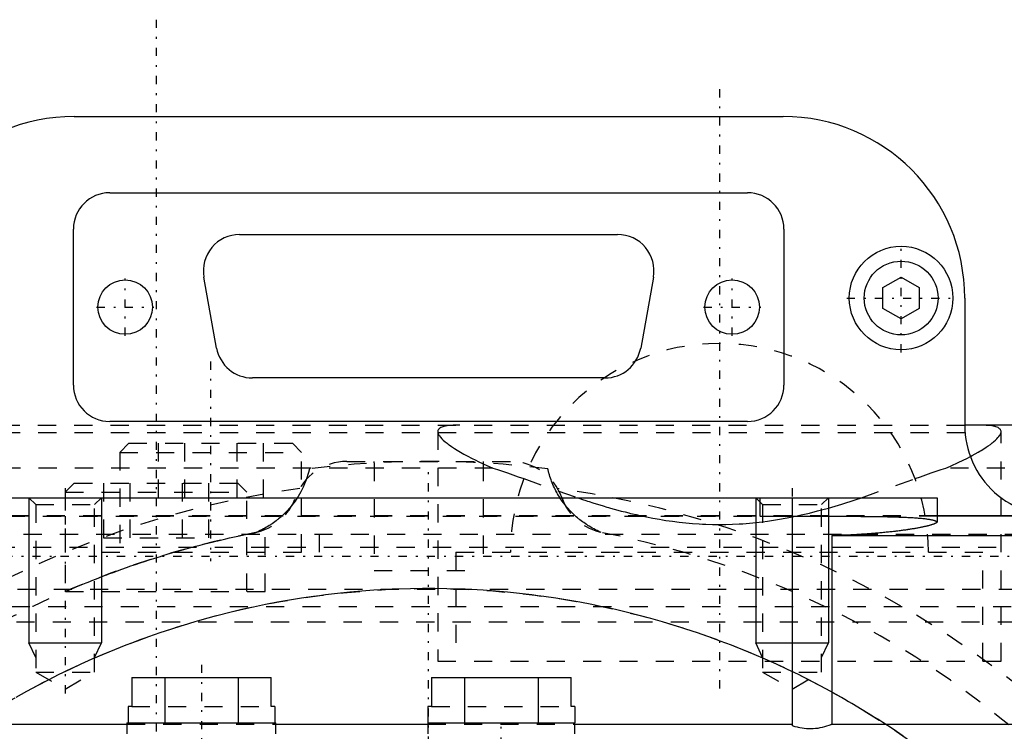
# Model space of a CAD drawing. Extents: x -128 to 128, y -5 to 906.
# Tile 20 of 21: x -23 to 32, y 808 to 847. Entities that reach past the tile are written whole.
import ezdxf

# ---------------------------------------------------------------- set-up
doc = ezdxf.new("R2010")
doc.units = 0
doc.linetypes.add('CENTER', pattern=[1.5, 0.45, -0.5, 0.05, -0.5])
doc.linetypes.add('DASHED', pattern=[2, 1, -1])
for name, color, linetype in [('AM_0', 7, 'CONTINUOUS'), ('AM_10', 7, 'CONTINUOUS'), ('AM_3', 7, 'DASHED'), ('AM_7', 7, 'CENTER')]:
    doc.layers.add(name, color=color, linetype=linetype)

msp = doc.modelspace()

# ---------------------------------------------------------------- linework, layer by layer
at = {"layer": 'AM_0', "color": 7, "linetype": 'CONTINUOUS'}
for p, q in [((-19.5, 842), (19.5, 842)), ((-17.55, 837.8), (17.55, 837.8)), ((-19.55, 827.2), (-19.55, 835.8)), ((-10.4, 835.5), (10.4, 835.5)), ((19.55, 835.8), (19.55, 827.2)), ((-11.669, 829.247), (-12.369, 833.147)), ((12.369, 833.147), (11.669, 829.247)), ((25, 832.577), (26, 833.155)), ((26, 833.155), (27, 832.577)), ((25, 831.423), (25, 832.577)), ((27, 832.577), (27, 831.423)), ((29.5, 832), (29.5, 825)), ((26, 830.845), (25, 831.423)), ((27, 831.423), (26, 830.845)), ((9.7, 827.6), (-9.7, 827.6)), ((17.55, 825.2), (-17.55, 825.2)), ((42, 825), (29.5, 825)), ((-42.986, 821), (27.986, 821)), ((20, 821), (20, 808.448)), ((27.986, 821), (27.986, 819.659)), ((49, 820), (27.986, 820)), ((46.5, 819.986), (27.986, 819.986)), ((22.179, 818.913), (35.5, 818.913)), ((22.179, 818.913), (22.179, 808.524)), ((-16.339, 811.1), (-8.661, 811.1)), ((-16.339, 811.1), (-16.339, 809.5)), ((-14.521, 811.1), (-14.521, 808.6)), ((-10.479, 811.1), (-10.479, 808.6)), ((-8.661, 809.5), (-8.661, 811.1)), ((0.161, 811.1), (7.839, 811.1)), ((0.161, 811.1), (0.161, 809.5)), ((1.979, 811.1), (1.979, 808.6)), ((6.021, 811.1), (6.021, 808.6)), ((7.839, 809.5), (7.839, 811.1)), ((-16.541, 809.5), (-16.541, 808.6)), ((-16.339, 809.5), (-16.541, 809.5)), ((-8.459, 809.5), (-8.661, 809.5)), ((-8.459, 809.5), (-8.459, 808.6)), ((-0.041, 809.5), (-0.041, 808.6)), ((0.161, 809.5), (-0.041, 809.5)), ((8.041, 809.5), (7.839, 809.5)), ((8.041, 809.5), (8.041, 808.6)), ((-35, 808.524), (-16.6, 808.524)), ((-16.6, 808.6), (-16.6, 808)), ((-16.6, 808.6), (-8.4, 808.6)), ((-8.4, 808), (-8.4, 808.6)), ((-8.4, 808.524), (-0.05, 808.524)), ((-0.05, 808.6), (-0.05, 808)), ((-0.05, 808.6), (8.05, 808.6)), ((8.05, 808), (8.05, 808.6)), ((8.05, 808.524), (20, 808.524)), ((22.179, 808.524), (35.5, 808.524))]:
    msp.add_line(p, q, dxfattribs=at)
for points in [[(27.986, 819.659, 0), (27.984, 819.656, 0), (27.977, 819.649, 0), (27.97, 819.642, 0), (27.966, 819.638, 0), (27.962, 819.635, 0), (27.952, 819.627, 0), (27.942, 819.62, 0), (27.93, 819.613, 0), (27.917, 819.605, 0), (27.904, 819.598, 0), (27.896, 819.594, 0), (27.889, 819.59, 0), (27.873, 819.582, 0), (27.856, 819.574, 0), (27.838, 819.566, 0), (27.818, 819.559, 0), (27.798, 819.551, 0), (27.788, 819.547, 0), (27.777, 819.542, 0), (27.754, 819.534, 0), (27.731, 819.526, 0), (27.718, 819.522, 0), (27.706, 819.518, 0), (27.68, 819.51, 0), (27.654, 819.501, 0), (27.64, 819.497, 0), (27.626, 819.493, 0), (27.597, 819.485, 0), (27.567, 819.476, 0), (27.536, 819.468, 0), (27.504, 819.459, 0), (27.471, 819.451, 0), (27.454, 819.446, 0), (27.437, 819.442, 0), (27.402, 819.433, 0), (27.366, 819.425, 0), (27.328, 819.416, 0), (27.29, 819.408, 0), (27.251, 819.399, 0), (27.231, 819.395, 0), (27.211, 819.39, 0), (27.17, 819.382, 0), (27.128, 819.373, 0), (27.086, 819.364, 0), (27.042, 819.356, 0), (26.997, 819.347, 0), (26.975, 819.343, 0), (26.952, 819.339, 0), (26.905, 819.33, 0), (26.858, 819.322, 0), (26.81, 819.313, 0), (26.761, 819.305, 0), (26.712, 819.296, 0), (26.686, 819.292, 0), (26.661, 819.288, 0), (26.61, 819.279, 0), (26.558, 819.271, 0), (26.505, 819.263, 0), (26.452, 819.254, 0), (26.398, 819.246, 0), (26.371, 819.242, 0), (26.344, 819.238, 0), (26.288, 819.23, 0), (26.232, 819.222, 0), (26.204, 819.218, 0), (26.176, 819.214, 0), (26.119, 819.206, 0), (26.062, 819.199, 0), (26.033, 819.195, 0), (26.004, 819.191, 0), (25.945, 819.183, 0), (25.886, 819.176, 0), (25.826, 819.168, 0), (25.765, 819.161, 0), (25.703, 819.153, 0), (25.672, 819.15, 0), (25.64, 819.146, 0), (25.576, 819.139, 0), (25.512, 819.131, 0), (25.446, 819.124, 0), (25.38, 819.117, 0), (25.313, 819.11, 0), (25.279, 819.106, 0), (25.245, 819.103, 0), (25.176, 819.096, 0), (25.106, 819.089, 0), (25.036, 819.082, 0), (24.964, 819.075, 0), (24.892, 819.068, 0), (24.856, 819.065, 0), (24.82, 819.062, 0), (24.746, 819.055, 0), (24.672, 819.049, 0), (24.597, 819.042, 0), (24.522, 819.036, 0), (24.446, 819.03, 0), (24.407, 819.027, 0), (24.369, 819.024, 0), (24.292, 819.018, 0), (24.214, 819.012, 0), (24.135, 819.006, 0), (24.056, 819.001, 0), (23.977, 818.995, 0), (23.937, 818.993, 0), (23.897, 818.99, 0), (23.816, 818.985, 0), (23.735, 818.98, 0), (23.694, 818.977, 0), (23.654, 818.975, 0), (23.572, 818.97, 0), (23.489, 818.965, 0), (23.448, 818.963, 0), (23.407, 818.961, 0), (23.324, 818.957, 0), (23.24, 818.952, 0), (23.157, 818.948, 0), (23.073, 818.944, 0), (22.988, 818.941, 0), (22.946, 818.939, 0), (22.904, 818.937, 0), (22.819, 818.934, 0), (22.734, 818.93, 0), (22.649, 818.927, 0), (22.564, 818.924, 0), (22.478, 818.921, 0), (22.436, 818.92, 0), (22.393, 818.919, 0), (22.307, 818.916, 0), (22.222, 818.914, 0), (22.179, 818.913, 0)], [(22.179, 808.524, 0), (22.126, 808.5, 0), (22.016, 808.454, 0), (21.9, 808.413, 0), (21.841, 808.394, 0), (21.781, 808.376, 0), (21.658, 808.345, 0), (21.533, 808.319, 0), (21.408, 808.299, 0), (21.282, 808.284, 0), (21.159, 808.275, 0), (21.098, 808.272, 0), (21.038, 808.271, 0), (20.919, 808.272, 0), (20.797, 808.277, 0), (20.673, 808.288, 0), (20.547, 808.305, 0), (20.422, 808.328, 0), (20.359, 808.341, 0), (20.297, 808.356, 0), (20.176, 808.389, 0), (20.057, 808.427, 0), (20, 808.448, 0)]]:
    msp.add_polyline3d(points, dxfattribs=at)
for centre, radius in [((26, 832), 2.85), ((26, 832), 2.03), ((-16.7, 831.5), 1.5), ((16.7, 831.5), 1.5)]:
    msp.add_circle(centre, radius, dxfattribs=at)
for centre, radius, start, end in [((-19.5, 832), 10, 90, 180), ((19.5, 832), 10, 0, 90), ((-17.55, 835.8), 2, 90, 180), ((17.55, 835.8), 2, 0, 90), ((-10.4, 833.5), 2, 90, 190.1755), ((10.4, 833.5), 2, 349.8245, 90), ((-9.7, 829.6), 2, 190.1755, 270), ((9.7, 829.6), 2, 270, 349.8245), ((-17.55, 827.2), 2, 180, 270), ((17.55, 827.2), 2, 270, 0), ((34.5, 825), 5, 180, 275.7392)]:
    msp.add_arc(centre, radius, start, end, dxfattribs=at)
at = {"layer": 'AM_10', "color": 7, "linetype": 'CONTINUOUS'}
for p, q in [((-22, 821), (-22, 813)), ((-18, 821), (-18, 813)), ((18, 821), (18, 813)), ((22, 821), (22, 813)), ((-21.621, 812.2), (-22, 813)), ((-22, 813), (-18, 813)), ((-18.379, 812.2), (-18, 813)), ((18.379, 812.2), (18, 813)), ((18, 813), (22, 813)), ((21.621, 812.2), (22, 813))]:
    msp.add_line(p, q, dxfattribs=at)
at = {"layer": 'AM_3', "color": 6, "linetype": 'DASHED'}
for p, q in [((-29.5, 825), (29.5, 825)), ((29.517, 824.582), (-29.517, 824.582)), ((0.5, 824.639), (0.5, 812)), ((31.5, 812), (31.5, 824.639)), ((-16.5, 824), (-17, 823.5)), ((-16.5, 824), (-7.5, 824)), ((-14.887, 824), (-14.887, 821)), ((-13.443, 824), (-13.443, 821)), ((-10.557, 824), (-10.557, 821)), ((-9.113, 824), (-9.113, 821)), ((-7, 823.5), (-7.5, 824)), ((-17, 823.5), (-17, 818)), ((-17, 823.5), (-7, 823.5)), ((-7, 818), (-7, 823.5)), ((3.534, 822.63), (-47.71, 822.63)), ((-4.5, 823), (4.5, 823)), ((-3, 822.915), (-3, 823)), ((-3, 822.915), (-3, 817)), ((2.718, 823.003), (2.994, 822.872)), ((2.994, 822.872), (3.534, 822.63)), ((3, 823), (3, 822.915)), ((3, 822.915), (3, 817)), ((47.71, 822.63), (28.466, 822.63)), ((5.234, 822.051), (8.181, 821)), ((23.819, 821), (26.766, 822.051)), ((-19.5, 821.8), (-20, 821.3)), ((-19.5, 821.8), (-10.5, 821.8)), ((-17.887, 821.8), (-17.887, 818.8)), ((-16.443, 821.8), (-16.443, 818.8)), ((-13.557, 821.8), (-13.557, 818.8)), ((-12.113, 821.8), (-12.113, 818.8)), ((-10, 821.3), (-10.5, 821.8)), ((-22, 821), (-21.621, 820.621)), ((-20, 821.3), (-20, 815.826)), ((-20, 821.3), (-10, 821.3)), ((-18.379, 820.621), (-18, 821)), ((-10, 815.83), (-10, 821.3)), ((18, 821), (18.379, 820.621)), ((18.222, 821), (18.222, 819.984)), ((21.621, 820.621), (22, 821)), ((-21.621, 820.621), (-21.621, 811.4)), ((-21.621, 820.621), (-18.379, 820.621)), ((-18.379, 811.4), (-18.379, 820.621)), ((18.379, 820.621), (18.379, 811.4)), ((18.379, 820.621), (21.621, 820.621)), ((21.621, 811.4), (21.621, 820.621)), ((27.986, 820), (-42.986, 820)), ((27.986, 819.986), (-42.986, 819.986)), ((-33.222, 819.984), (18.222, 819.984)), ((-18, 820), (-18, 818)), ((-8.072, 820), (-8.09, 819.983)), ((-6, 818), (-6, 820)), ((8.09, 819.983), (8.072, 820)), ((11.728, 820), (11.806, 819.984)), ((20.001, 819.944), (20.272, 820)), ((-9, 815.83), (-9, 819.333)), ((34.71, 818.968), (-34.71, 818.968)), ((-17.887, 818.8), (-12.113, 818.8)), ((-9.997, 818.99), (-9.502, 819.089)), ((51.233, 818.264), (-51.233, 818.264)), ((-18, 818), (-6, 818)), ((1.5, 818), (1.5, 812)), ((1.5, 818), (30.5, 818)), ((30.5, 812), (30.5, 818)), ((-3, 817), (3, 817)), ((52.368, 815.947), (-52.368, 815.947)), ((-20, 815.826), (-19.99, 815.83)), ((-19.99, 815.83), (-9, 815.83)), ((52.057, 815), (-52.057, 815)), ((50.319, 814.155), (-50.319, 814.155)), ((0.5, 812), (31.5, 812)), ((-21.621, 811.4), (-20, 810.464)), ((-21.621, 811.4), (-18.379, 811.4)), ((-20, 810.464), (-18.379, 811.4)), ((18.379, 811.4), (20, 810.464)), ((18.379, 811.4), (21.621, 811.4)), ((20, 810.464), (21.621, 811.4)), ((-16.339, 809.5), (-8.661, 809.5)), ((0.161, 809.5), (7.839, 809.5)), ((-16.6, 808.524), (-8.4, 808.524)), ((-0.05, 808.524), (8.05, 808.524))]:
    msp.add_line(p, q, dxfattribs=at)
for points in [[(1.708, 825, 0), (1.644, 825, 0), (1.522, 824.998, 0), (1.407, 824.994, 0), (1.353, 824.991, 0), (1.3, 824.988, 0), (1.198, 824.98, 0), (1.102, 824.97, 0), (1.012, 824.958, 0), (0.929, 824.943, 0), (0.853, 824.926, 0), (0.817, 824.917, 0), (0.783, 824.907, 0), (0.721, 824.885, 0), (0.666, 824.86, 0), (0.619, 824.833, 0), (0.58, 824.804, 0), (0.548, 824.771, 0), (0.536, 824.754, 0), (0.525, 824.737, 0), (0.509, 824.699, 0), (0.501, 824.66, 0), (0.5, 824.639, 0)], [(31.5, 824.639, 0), (31.499, 824.66, 0), (31.491, 824.699, 0), (31.475, 824.737, 0), (31.464, 824.754, 0), (31.452, 824.771, 0), (31.42, 824.804, 0), (31.381, 824.833, 0), (31.334, 824.86, 0), (31.279, 824.885, 0), (31.217, 824.907, 0), (31.183, 824.917, 0), (31.147, 824.926, 0), (31.071, 824.943, 0), (30.988, 824.958, 0), (30.898, 824.97, 0), (30.802, 824.98, 0), (30.7, 824.988, 0), (30.647, 824.991, 0), (30.593, 824.994, 0), (30.478, 824.998, 0), (30.356, 825, 0), (30.292, 825, 0)], [(0.5, 824.639, 0), (0.502, 824.609, 0), (0.517, 824.546, 0), (0.547, 824.478, 0), (0.567, 824.443, 0), (0.591, 824.407, 0), (0.65, 824.332, 0), (0.722, 824.253, 0), (0.807, 824.171, 0), (0.904, 824.086, 0), (1.013, 823.999, 0), (1.071, 823.955, 0), (1.133, 823.91, 0), (1.267, 823.816, 0), (1.415, 823.719, 0), (1.577, 823.617, 0), (1.754, 823.512, 0), (1.944, 823.404, 0), (2.045, 823.348, 0), (2.149, 823.292, 0), (2.367, 823.178, 0), (2.598, 823.062, 0), (2.718, 823.003, 0)], [(29.811, 823.271, 0), (29.903, 823.32, 0), (30.079, 823.417, 0), (30.244, 823.511, 0), (30.323, 823.557, 0), (30.399, 823.603, 0), (30.543, 823.692, 0), (30.676, 823.778, 0), (30.799, 823.861, 0), (30.911, 823.941, 0), (31.012, 824.019, 0), (31.06, 824.056, 0), (31.105, 824.094, 0), (31.19, 824.168, 0), (31.265, 824.239, 0), (31.331, 824.309, 0), (31.386, 824.376, 0), (31.431, 824.44, 0), (31.449, 824.47, 0), (31.464, 824.501, 0), (31.487, 824.558, 0), (31.499, 824.613, 0), (31.5, 824.639, 0)], [(28.466, 822.63, 0), (28.714, 822.739, 0), (29.184, 822.956, 0), (29.613, 823.167, 0), (29.811, 823.271, 0)], [(-6.559, 822.593, 0), (-6.611, 822.386, 0), (-6.74, 821.979, 0), (-6.905, 821.584, 0), (-7, 821.391, 0)], [(3.534, 822.63, 0), (3.795, 822.548, 0), (4.344, 822.365, 0), (4.929, 822.16, 0), (5.234, 822.051, 0)], [(7.227, 821, 0), (7.201, 821.041, 0), (7.149, 821.124, 0), (7.1, 821.208, 0), (7.076, 821.25, 0), (7.053, 821.293, 0), (7.007, 821.378, 0), (6.963, 821.464, 0), (6.92, 821.551, 0), (6.88, 821.639, 0), (6.841, 821.727, 0), (6.822, 821.771, 0), (6.804, 821.816, 0), (6.768, 821.905, 0), (6.735, 821.995, 0), (6.703, 822.086, 0), (6.673, 822.177, 0), (6.644, 822.268, 0), (6.631, 822.314, 0), (6.618, 822.36, 0), (6.593, 822.453, 0), (6.57, 822.546, 0), (6.559, 822.593, 0)], [(26.766, 822.051, 0), (27.071, 822.16, 0), (27.656, 822.365, 0), (28.205, 822.548, 0), (28.466, 822.63, 0)], [(-7.227, 821, 0), (-7.35, 820.817, 0), (-7.503, 820.612, 0), (-7.548, 820.555, 0), (-7.595, 820.498, 0), (-7.618, 820.47, 0), (-7.642, 820.443, 0), (-7.689, 820.388, 0), (-7.738, 820.334, 0), (-7.787, 820.28, 0), (-7.838, 820.227, 0), (-7.888, 820.175, 0), (-7.914, 820.15, 0), (-7.94, 820.124, 0), (-7.992, 820.074, 0), (-8.045, 820.024, 0), (-8.072, 820, 0)], [(-7, 821.391, 0), (-7.035, 821.325, 0), (-7.109, 821.193, 0), (-7.186, 821.064, 0), (-7.227, 821, 0)], [(8.072, 820, 0), (8.045, 820.024, 0), (7.993, 820.074, 0), (7.94, 820.124, 0), (7.915, 820.149, 0), (7.889, 820.175, 0), (7.838, 820.227, 0), (7.788, 820.279, 0), (7.739, 820.333, 0), (7.69, 820.387, 0), (7.643, 820.442, 0), (7.619, 820.469, 0), (7.595, 820.497, 0), (7.549, 820.554, 0), (7.504, 820.611, 0), (7.35, 820.817, 0), (7.227, 821, 0)], [(8.181, 821, 0), (8.273, 820.969, 0), (8.46, 820.907, 0), (8.648, 820.846, 0), (8.743, 820.815, 0), (8.838, 820.784, 0), (9.029, 820.724, 0), (9.221, 820.664, 0), (9.415, 820.605, 0), (9.61, 820.546, 0), (9.806, 820.489, 0), (9.905, 820.46, 0), (10.003, 820.432, 0), (10.202, 820.376, 0), (10.402, 820.322, 0), (10.603, 820.269, 0), (10.806, 820.217, 0), (11.009, 820.166, 0), (11.111, 820.141, 0), (11.213, 820.117, 0), (11.419, 820.069, 0), (11.625, 820.023, 0), (11.728, 820, 0)], [(21.623, 820.329, 0), (22, 820.433, 0), (22.743, 820.653, 0), (23.466, 820.883, 0), (23.819, 821, 0)], [(20.272, 820, 0), (20.5, 820.05, 0), (20.953, 820.157, 0), (21.401, 820.27, 0), (21.623, 820.329, 0)], [(-8.09, 819.983, 0), (-8.124, 819.954, 0), (-8.191, 819.895, 0), (-8.259, 819.838, 0), (-8.294, 819.81, 0), (-8.328, 819.782, 0), (-8.399, 819.728, 0), (-8.47, 819.674, 0), (-8.542, 819.622, 0), (-8.615, 819.571, 0), (-8.69, 819.521, 0), (-8.729, 819.496, 0), (-8.768, 819.471, 0), (-8.847, 819.422, 0), (-8.928, 819.374, 0), (-9.011, 819.327, 0), (-9.096, 819.281, 0), (-9.183, 819.236, 0), (-9.227, 819.214, 0), (-9.271, 819.192, 0), (-9.362, 819.15, 0), (-9.455, 819.109, 0), (-9.502, 819.089, 0)], [(9.502, 819.089, 0), (9.454, 819.109, 0), (9.361, 819.15, 0), (9.27, 819.193, 0), (9.225, 819.215, 0), (9.18, 819.237, 0), (9.092, 819.283, 0), (9.007, 819.329, 0), (8.923, 819.377, 0), (8.841, 819.426, 0), (8.761, 819.475, 0), (8.721, 819.5, 0), (8.683, 819.526, 0), (8.606, 819.577, 0), (8.532, 819.629, 0), (8.46, 819.681, 0), (8.39, 819.734, 0), (8.321, 819.788, 0), (8.287, 819.815, 0), (8.254, 819.842, 0), (8.188, 819.898, 0), (8.123, 819.955, 0), (8.09, 819.983, 0)], [(11.806, 819.984, 0), (11.983, 819.947, 0), (12.338, 819.877, 0), (12.696, 819.813, 0), (12.876, 819.783, 0), (13.057, 819.755, 0), (13.419, 819.702, 0), (13.783, 819.657, 0), (14.148, 819.617, 0), (14.515, 819.585, 0), (14.883, 819.559, 0), (15.067, 819.549, 0), (15.251, 819.541, 0), (15.62, 819.529, 0), (15.99, 819.526, 0), (16.359, 819.529, 0), (16.729, 819.54, 0), (17.097, 819.558, 0), (17.281, 819.57, 0), (17.465, 819.583, 0), (17.832, 819.615, 0), (18.197, 819.654, 0), (18.38, 819.676, 0)], [(18.222, 819.984, 0), (18.286, 819.984, 0), (18.413, 819.984, 0), (18.54, 819.984, 0), (18.603, 819.984, 0), (18.667, 819.984, 0), (18.794, 819.984, 0), (18.921, 819.984, 0), (19.048, 819.984, 0), (19.175, 819.984, 0), (19.301, 819.984, 0), (19.365, 819.984, 0), (19.428, 819.985, 0), (19.553, 819.985, 0), (19.679, 819.985, 0), (19.804, 819.985, 0), (19.928, 819.985, 0), (20.052, 819.985, 0), (20.114, 819.985, 0), (20.176, 819.985, 0), (20.3, 819.985, 0), (20.426, 819.985, 0), (20.488, 819.985, 0), (20.551, 819.985, 0), (20.678, 819.984, 0), (20.804, 819.984, 0), (20.867, 819.984, 0), (20.931, 819.984, 0), (21.058, 819.984, 0), (21.185, 819.984, 0), (21.312, 819.984, 0), (21.439, 819.984, 0), (21.566, 819.984, 0), (21.63, 819.984, 0), (21.693, 819.984, 0), (21.82, 819.983, 0), (21.946, 819.983, 0), (22.073, 819.983, 0), (22.199, 819.983, 0), (22.324, 819.982, 0), (22.386, 819.982, 0), (22.449, 819.982, 0), (22.573, 819.982, 0), (22.697, 819.981, 0), (22.82, 819.981, 0), (22.943, 819.98, 0), (23.064, 819.98, 0), (23.125, 819.98, 0), (23.185, 819.979, 0), (23.305, 819.979, 0), (23.424, 819.978, 0), (23.542, 819.977, 0), (23.659, 819.977, 0), (23.775, 819.976, 0), (23.832, 819.975, 0), (23.889, 819.975, 0), (24.003, 819.974, 0), (24.115, 819.973, 0), (24.226, 819.972, 0), (24.336, 819.97, 0), (24.445, 819.969, 0), (24.498, 819.969, 0), (24.552, 819.968, 0), (24.657, 819.966, 0), (24.761, 819.965, 0), (24.813, 819.964, 0), (24.864, 819.963, 0), (24.965, 819.962, 0), (25.064, 819.96, 0), (25.113, 819.959, 0), (25.162, 819.958, 0), (25.258, 819.956, 0), (25.352, 819.954, 0), (25.444, 819.952, 0), (25.535, 819.949, 0), (25.624, 819.947, 0), (25.668, 819.946, 0), (25.711, 819.944, 0), (25.798, 819.942, 0), (25.883, 819.939, 0), (25.967, 819.936, 0), (26.05, 819.933, 0), (26.132, 819.93, 0), (26.173, 819.928, 0), (26.213, 819.926, 0), (26.293, 819.923, 0), (26.371, 819.919, 0), (26.448, 819.915, 0), (26.523, 819.911, 0), (26.597, 819.907, 0), (26.633, 819.905, 0), (26.669, 819.903, 0), (26.74, 819.898, 0), (26.809, 819.893, 0), (26.877, 819.889, 0), (26.942, 819.883, 0), (27.006, 819.878, 0), (27.037, 819.875, 0), (27.068, 819.873, 0), (27.129, 819.867, 0), (27.187, 819.861, 0), (27.244, 819.855, 0), (27.298, 819.849, 0), (27.351, 819.843, 0), (27.376, 819.839, 0), (27.402, 819.836, 0), (27.45, 819.829, 0), (27.497, 819.822, 0), (27.52, 819.819, 0), (27.542, 819.815, 0), (27.584, 819.808, 0), (27.625, 819.8, 0), (27.644, 819.796, 0), (27.663, 819.792, 0), (27.7, 819.784, 0), (27.734, 819.776, 0), (27.766, 819.768, 0), (27.797, 819.759, 0), (27.825, 819.75, 0), (27.838, 819.746, 0), (27.85, 819.742, 0), (27.874, 819.732, 0), (27.896, 819.723, 0), (27.916, 819.714, 0), (27.933, 819.704, 0), (27.949, 819.695, 0), (27.956, 819.69, 0), (27.962, 819.685, 0), (27.973, 819.675, 0), (27.983, 819.665, 0), (27.986, 819.659, 0)], [(18.38, 819.676, 0), (18.653, 819.712, 0), (19.196, 819.795, 0), (19.734, 819.891, 0), (20.001, 819.944, 0)], [(-9.502, 819.089, 0), (-9.474, 819.1, 0), (-9.422, 819.123, 0), (-9.373, 819.145, 0), (-9.349, 819.156, 0), (-9.326, 819.167, 0), (-9.283, 819.187, 0), (-9.242, 819.206, 0), (-9.205, 819.225, 0), (-9.171, 819.242, 0), (-9.14, 819.258, 0), (-9.125, 819.265, 0), (-9.112, 819.273, 0), (-9.087, 819.286, 0), (-9.065, 819.297, 0), (-9.047, 819.307, 0), (-9.031, 819.316, 0), (-9.019, 819.323, 0), (-9.014, 819.325, 0), (-9.01, 819.328, 0), (-9.003, 819.331, 0), (-9, 819.333, 0), (-9, 819.333, 0)], [(-14, 818, 0), (-13.868, 818.038, 0), (-13.603, 818.114, 0), (-13.339, 818.188, 0), (-13.208, 818.224, 0), (-13.077, 818.26, 0), (-12.819, 818.329, 0), (-12.564, 818.396, 0), (-12.314, 818.46, 0), (-12.07, 818.521, 0), (-11.833, 818.58, 0), (-11.717, 818.608, 0), (-11.603, 818.635, 0), (-11.381, 818.687, 0), (-11.168, 818.737, 0), (-10.965, 818.783, 0), (-10.772, 818.826, 0), (-10.587, 818.866, 0), (-10.498, 818.886, 0), (-10.409, 818.904, 0), (-10.238, 818.941, 0), (-10.075, 818.974, 0), (-9.997, 818.99, 0)], [(-18.38, 816.499, 0), (-18.273, 816.541, 0), (-18.054, 816.627, 0), (-17.829, 816.713, 0), (-17.714, 816.757, 0), (-17.598, 816.801, 0), (-17.362, 816.889, 0), (-17.122, 816.977, 0), (-16.877, 817.065, 0), (-16.63, 817.153, 0), (-16.381, 817.241, 0), (-16.256, 817.284, 0), (-16.13, 817.327, 0), (-15.879, 817.412, 0), (-15.627, 817.495, 0), (-15.377, 817.577, 0), (-15.129, 817.656, 0), (-14.883, 817.734, 0), (-14.758, 817.772, 0), (-14.633, 817.811, 0), (-14.381, 817.887, 0), (-14.127, 817.963, 0), (-14, 818, 0)], [(26.11, 807.872, 0), (25.556, 808.248, 0), (24.997, 808.615, 0), (24.716, 808.796, 0), (24.433, 808.975, 0), (23.864, 809.326, 0), (23.289, 809.669, 0), (23, 809.837, 0), (22.71, 810.003, 0), (22.125, 810.329, 0), (21.537, 810.647, 0), (21.24, 810.802, 0), (20.943, 810.956, 0), (20.345, 811.256, 0), (19.743, 811.548, 0), (19.137, 811.83, 0), (18.526, 812.104, 0), (17.912, 812.369, 0), (17.603, 812.498, 0), (17.294, 812.625, 0), (16.672, 812.872, 0), (16.047, 813.11, 0), (15.418, 813.339, 0), (14.786, 813.559, 0), (14.151, 813.769, 0), (13.832, 813.871, 0), (13.513, 813.97, 0), (12.872, 814.162, 0), (12.228, 814.345, 0), (11.582, 814.518, 0), (10.934, 814.682, 0), (10.283, 814.836, 0), (9.956, 814.91, 0), (9.629, 814.981, 0), (8.974, 815.116, 0), (8.317, 815.242, 0), (7.658, 815.358, 0), (6.998, 815.465, 0), (6.336, 815.562, 0), (6.004, 815.606, 0), (5.672, 815.649, 0), (5.008, 815.727, 0), (4.342, 815.795, 0), (3.676, 815.853, 0), (3.009, 815.902, 0), (2.341, 815.94, 0), (2.006, 815.956, 0), (1.672, 815.97, 0), (1.003, 815.989, 0), (0.335, 815.999, 0), (0, 816, 0), (-0.335, 815.999, 0), (-1.003, 815.989, 0), (-1.672, 815.97, 0), (-2.006, 815.956, 0), (-2.341, 815.94, 0), (-3.009, 815.902, 0), (-3.676, 815.853, 0), (-4.342, 815.795, 0), (-5.008, 815.727, 0), (-5.672, 815.649, 0), (-6.004, 815.606, 0), (-6.336, 815.562, 0), (-6.998, 815.465, 0), (-7.658, 815.358, 0), (-8.317, 815.242, 0), (-8.974, 815.116, 0), (-9.629, 814.981, 0), (-9.956, 814.91, 0), (-10.283, 814.836, 0), (-10.934, 814.682, 0), (-11.582, 814.518, 0), (-12.228, 814.345, 0), (-12.872, 814.162, 0), (-13.513, 813.97, 0), (-13.832, 813.871, 0), (-14.151, 813.769, 0), (-14.786, 813.559, 0), (-15.418, 813.339, 0), (-16.047, 813.11, 0), (-16.672, 812.872, 0), (-17.294, 812.625, 0), (-17.603, 812.498, 0), (-17.912, 812.369, 0), (-18.526, 812.104, 0), (-19.137, 811.83, 0), (-19.743, 811.548, 0), (-20.345, 811.256, 0), (-20.943, 810.956, 0), (-21.24, 810.802, 0), (-21.537, 810.647, 0), (-22.125, 810.329, 0), (-22.71, 810.003, 0)], [(-19.99, 815.83, 0), (-19.953, 815.846, 0), (-19.878, 815.879, 0), (-19.801, 815.912, 0), (-19.761, 815.929, 0), (-19.722, 815.946, 0), (-19.641, 815.981, 0), (-19.559, 816.016, 0), (-19.475, 816.051, 0), (-19.39, 816.087, 0), (-19.304, 816.123, 0), (-19.26, 816.142, 0), (-19.216, 816.16, 0), (-19.125, 816.198, 0), (-19.033, 816.236, 0), (-18.938, 816.275, 0), (-18.841, 816.314, 0), (-18.742, 816.354, 0), (-18.692, 816.375, 0), (-18.641, 816.395, 0), (-18.538, 816.436, 0), (-18.433, 816.478, 0), (-18.38, 816.499, 0)]]:
    msp.add_polyline3d(points, dxfattribs=at)
msp.add_circle((0, 770), 46, dxfattribs=at)
for centre, radius, start, end in [((16, 818), 11.5, 0, 180), ((-4.5, 820), 3, 90, 160.3363), ((0, 770), 53, 82.891, 97.109), ((4.5, 820), 3, 19.6637, 90), ((0, 770), 52, 97.8361, 164.0576), ((0, 770), 52, 15.9424, 82.1639), ((-10.15, 822.019), 3, 281.0546, 340.3363), ((10.15, 822.019), 3, 199.6637, 258.959), ((0, 770), 50, 100.9548, 79.0452)]:
    msp.add_arc(centre, radius, start, end, dxfattribs=at)
at = {"layer": 'AM_7', "color": 4, "linetype": 'CENTER'}
for p, q in [((-15, 847.33), (-15, 692.67)), ((16, 843.5), (16, 810.5)), ((26, 829.007), (26, 834.993)), ((-16.7, 829.925), (-16.7, 833.075)), ((16.7, 829.925), (16.7, 833.075)), ((23.007, 832), (28.993, 832)), ((-18.275, 831.5), (-15.125, 831.5)), ((15.125, 831.5), (18.275, 831.5)), ((-12, 828.5), (-12, 817.5)), ((0, 717.5), (0, 822.5)), ((-20, 821.527), (-20, 809.937)), ((20, 821.527), (20, 809.937)), ((82.5, 817.764), (-82.5, 817.764)), ((-12.5, 811.8), (-12.5, 728.2)), ((4, 807.34), (4, 808.66))]:
    msp.add_line(p, q, dxfattribs=at)

doc.saveas('drawing.dxf')
